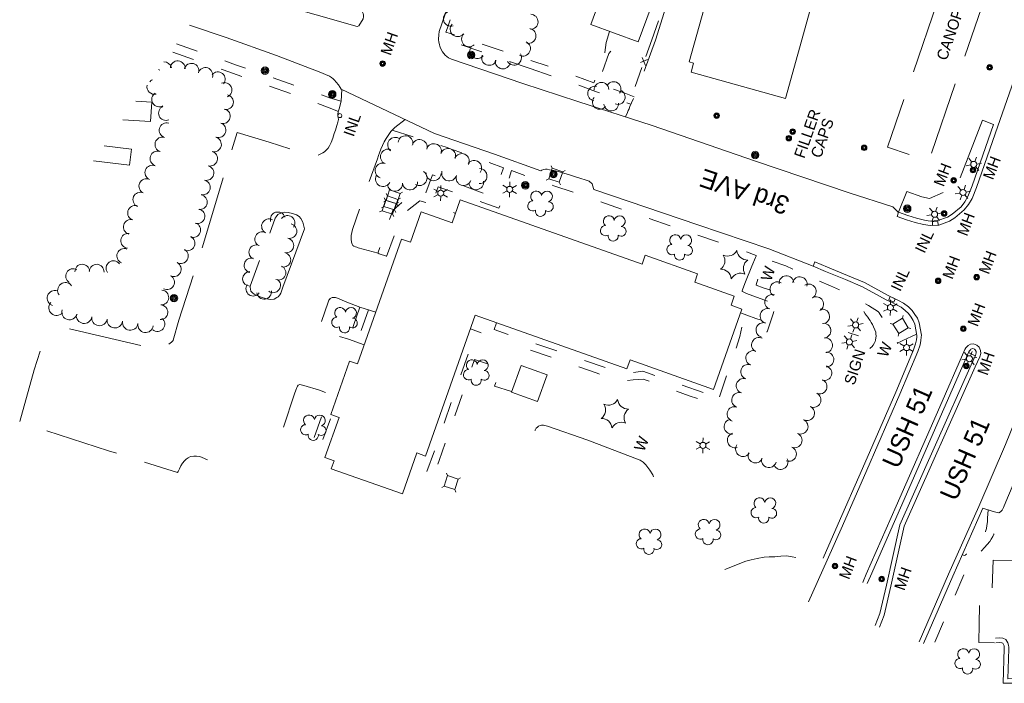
# Model space of a CAD drawing. Header units: feet. Extents: x 387042 to 388277, y 97946 to 98847.
# Tile 1 of 6: x 387042 to 387576, y 98170 to 98530. Entities that reach past the tile are written whole.
import ezdxf
from ezdxf.enums import TextEntityAlignment as Align

# ---------------------------------------------------------------- set-up
doc = ezdxf.new("R2010")
doc.units = ezdxf.units.FT
doc.header["$MEASUREMENT"] = 0
for name, pattern in [('DGN Style 3', [55.59925, 39.71375, -15.8855]), ('DGN Style 4', [63.581714, 31.771, -15.8855, 0.039714, -15.8855]), ('DGN Style 5', [27.799625, 11.914125, -15.8855])]:
    doc.linetypes.add(name, pattern=pattern)
for name, color, linetype, lineweight in [('E_BLD_Name', 230, 'Continuous', 0), ('E_DRN_Grate', 140, 'Continuous', 0), ('E_DWY', 3, 'DGN Style 3', 0), ('E_LAND_Vegetation', 20, 'Continuous', 0), ('E_MISCPROP', 43, 'Continuous', 0), ('E_MISCPROP_HvyDash', 230, 'DGN Style 3', 13), ('E_MISCPROP_HvyLine', 230, 'Continuous', 13), ('E_MISCPROP_Railing', 43, 'Continuous', 0), ('E_PATH_Sidewalk', 3, 'DGN Style 5', 0), ('E_RDWY', 30, 'Continuous', 13), ('E_RDWY_Name', 30, 'Continuous', 0), ('E_UTL_AboveGroundPipe', 43, 'DGN Style 4', 0)]:
    doc.layers.add(name, color=color, linetype=linetype, lineweight=lineweight)
doc.styles.add('Style-IGR_FONT_0', font='IGR_FONT_0.shx')
doc.styles.add('Style-IGR_FONT_1', font='IGR_FONT_1.shx')

# ---------------------------------------------------------------- blocks, each defined once
blk = doc.blocks.new('CANOPY')
at = {"layer": 'E_BLD_Name', "color": 230, "linetype": 'Continuous', "lineweight": 0, "style": 'Style-IGR_FONT_0'}
blk.add_text('CANOPY', height=6, rotation=0, dxfattribs=at).set_placement((2.65, -3.19))
blk = doc.blocks.new('INL')
at = {"layer": 'E_MISCPROP_Railing', "color": 43, "linetype": 'Continuous', "lineweight": 0, "style": 'Style-IGR_FONT_0'}
blk.add_text('INL', height=6, rotation=360, dxfattribs=at).set_placement((-5.74, -3.01))
blk = doc.blocks.new('MHO')
at = {"layer": 'E_DRN_Grate', "color": 12, "linetype": 'Continuous', "lineweight": 0}
for centre, radius in [((0.06, 0.01), 1.5), ((0.07, 0.01), 1.22), ((0.06, 0), 0.968), ((0.03, -0.01), 0.605)]:
    blk.add_circle(centre, radius, dxfattribs=at)
blk = doc.blocks.new('MHO_1')
at = {"layer": 'E_DRN_Grate', "color": 12, "linetype": 'Continuous', "lineweight": 0}
for centre, radius in [((0.06, 0.01), 1.5), ((0.07, 0.01), 1.22), ((0.06, 0), 0.968), ((0.03, -0.01), 0.605)]:
    blk.add_circle(centre, radius, dxfattribs=at)
blk = doc.blocks.new('PED')
at = {"layer": 'E_UTL_AboveGroundPipe', "color": 251, "linetype": 'Continuous', "lineweight": 13}
for p, q in [((-3.12, 2.9), (-4.18, 3.96)), ((2.88, 2.9), (3.94, 3.96)), ((-4.18, -4.16), (-3.12, -3.1)), ((3.94, -4.16), (2.88, -3.1))]:
    blk.add_line(p, q, dxfattribs=at)
at = {"layer": 'E_UTL_AboveGroundPipe', "color": 251, "linetype": 'Continuous', "lineweight": 13, "flags": 128}
blk.add_lwpolyline([(-3.12, -3.1), (2.88, -3.1), (2.88, 2.9), (-3.12, 2.9)], close=True, dxfattribs=at)
blk = doc.blocks.new('WAL')
at = {"layer": 'E_MISCPROP_Railing', "color": 43, "linetype": 'Continuous', "lineweight": 0, "style": 'Style-IGR_FONT_0'}
blk.add_text('W', height=6, rotation=359.9999, dxfattribs=at).set_placement((-2.27, -0.34), align=Align.MIDDLE_LEFT)
blk = doc.blocks.new('WAL_1')
at = {"layer": 'E_MISCPROP_Railing', "color": 43, "linetype": 'Continuous', "lineweight": 0, "style": 'Style-IGR_FONT_0'}
blk.add_text('W', height=6, rotation=0, dxfattribs=at).set_placement((-2.27, -0.34), align=Align.MIDDLE_LEFT)
blk = doc.blocks.new('WAL_2')
at = {"layer": 'E_MISCPROP_Railing', "color": 43, "linetype": 'Continuous', "lineweight": 0, "style": 'Style-IGR_FONT_0'}
blk.add_text('W', height=6, rotation=0, dxfattribs=at).set_placement((-2.27, -0.34), align=Align.MIDDLE_LEFT)
blk = doc.blocks.new('PED_1')
at = {"layer": 'E_UTL_AboveGroundPipe', "color": 251, "linetype": 'Continuous', "lineweight": 13}
for p, q in [((-3.12, 2.9), (-4.17, 3.96)), ((2.88, 2.9), (3.95, 3.96)), ((-4.18, -4.16), (-3.12, -3.1)), ((3.95, -4.16), (2.89, -3.1))]:
    blk.add_line(p, q, dxfattribs=at)
at = {"layer": 'E_UTL_AboveGroundPipe', "color": 251, "linetype": 'Continuous', "lineweight": 13, "flags": 128}
blk.add_lwpolyline([(-3.12, -3.1), (2.89, -3.1), (2.88, 2.9), (-3.12, 2.9)], close=True, dxfattribs=at)
blk = doc.blocks.new('POLE')
at = {"layer": 'E_MISCPROP', "color": 1, "linetype": 'Continuous', "lineweight": 0}
for centre, radius in [((-0.01, 0.02), 2.02), ((-0.01, 0.03), 1.52), ((0, -0.01), 1.01), ((0, 0), 0.502)]:
    blk.add_circle(centre, radius, dxfattribs=at)
blk = doc.blocks.new('POLE_1')
at = {"layer": 'E_MISCPROP', "color": 1, "linetype": 'Continuous', "lineweight": 0}
for centre, radius in [((-0.01, 0.02), 2.02), ((-0.01, 0.03), 1.52), ((0, -0.01), 1.01), ((0, 0), 0.502)]:
    blk.add_circle(centre, radius, dxfattribs=at)
blk = doc.blocks.new('POLE_2')
at = {"layer": 'E_MISCPROP', "color": 1, "linetype": 'Continuous', "lineweight": 0}
for centre, radius in [((-0.01, 0.02), 2.02), ((-0.01, 0.03), 1.52), ((0, -0.01), 1.01), ((0, 0), 0.502)]:
    blk.add_circle(centre, radius, dxfattribs=at)
blk = doc.blocks.new('LTP_1')
at = {"layer": 'E_MISCPROP', "color": 1, "linetype": 'Continuous', "lineweight": 0}
for p, q in [((-1.64, 0.07), (-4.24, 0.14)), ((-0.8, 1.43), (-2, 3.73)), ((0.9, 1.42), (2.27, 3.65)), ((-0.88, -1.42), (-2.24, -3.61)), ((0.76, -1.47), (2, -3.65)), ((1.64, -0.02), (4.16, -0.09))]:
    blk.add_line(p, q, dxfattribs=at)
blk.add_circle((0, 0), 1.64, dxfattribs=at)
blk = doc.blocks.new('MHO_3')
at = {"layer": 'E_DRN_Grate', "color": 12, "linetype": 'Continuous', "lineweight": 0}
for centre, radius in [((0.06, 0.01), 1.5), ((0.07, 0.01), 1.22), ((0.06, 0), 0.968), ((0.03, -0.01), 0.605)]:
    blk.add_circle(centre, radius, dxfattribs=at)
blk = doc.blocks.new('MHO_4')
at = {"layer": 'E_DRN_Grate', "color": 12, "linetype": 'Continuous', "lineweight": 0}
for centre, radius in [((0.06, 0.01), 1.5), ((0.07, 0.01), 1.22), ((0.06, 0), 0.968), ((0.03, -0.01), 0.605)]:
    blk.add_circle(centre, radius, dxfattribs=at)
blk = doc.blocks.new('FILLER')
at = {"layer": 'E_DRN_Grate', "color": 12, "linetype": 'Continuous', "lineweight": 0, "style": 'Style-IGR_FONT_0'}
for s, p in [('FILLER', (-0.49, 4.42)), ('CAPS', (-0.05, -4.02))]:
    blk.add_text(s, height=6, rotation=0.0001, dxfattribs=at).set_placement(p, align=Align.MIDDLE_CENTER)
blk = doc.blocks.new('INLT_2')
at = {"layer": 'E_MISCPROP_Railing', "color": 43, "linetype": 'Continuous', "lineweight": 0, "flags": 128}
blk.add_lwpolyline([(3, -2), (3, 0), (0, 0), (0, -2), (3, -2)], dxfattribs=at)
blk = doc.blocks.new('INLT_3')
at = {"layer": 'E_MISCPROP_Railing', "color": 43, "linetype": 'Continuous', "lineweight": 0, "flags": 128}
blk.add_lwpolyline([(3, -2), (3, 0), (0, 0), (0, -2), (3, -2)], dxfattribs=at)
blk = doc.blocks.new('INL_1')
at = {"layer": 'E_MISCPROP_Railing', "color": 43, "linetype": 'Continuous', "lineweight": 0, "style": 'Style-IGR_FONT_0'}
blk.add_text('INL', height=6, rotation=360, dxfattribs=at).set_placement((-5.74, -3.01))
blk = doc.blocks.new('TREE_8')
at = {"layer": 'E_LAND_Vegetation', "color": 94, "linetype": 'Continuous', "lineweight": 0}
for centre, radius, start, end in [((-1.47, 4.28), 2.78, 1.3947, 209.1677), ((3.57, 2.42), 2.97, 278.4238, 139.6577), ((-4.47, 0.2), 2.78, 78.0717, 279.0828), ((-2.01, -4.2), 2.61, 140.7799, 358.7125), ((3.46, -3.43), 2.97, 196.0746, 79.0479)]:
    blk.add_arc(centre, radius, start, end, dxfattribs=at)
blk = doc.blocks.new('TREE_9')
at = {"layer": 'E_LAND_Vegetation', "color": 94, "linetype": 'Continuous', "lineweight": 0}
for centre, radius, start, end in [((-1.47, 4.28), 2.78, 1.3947, 209.1677), ((3.57, 2.42), 2.97, 278.4238, 139.6577), ((-4.47, 0.2), 2.78, 78.0717, 279.0828), ((-2.01, -4.2), 2.61, 140.7799, 358.7125), ((3.46, -3.43), 2.97, 196.0746, 79.0479)]:
    blk.add_arc(centre, radius, start, end, dxfattribs=at)
blk = doc.blocks.new('LTP_8')
at = {"layer": 'E_MISCPROP', "color": 1, "linetype": 'Continuous', "lineweight": 0}
for p, q in [((-1.64, 0.07), (-4.24, 0.14)), ((-0.8, 1.43), (-2, 3.73)), ((0.9, 1.42), (2.27, 3.65)), ((-0.88, -1.42), (-2.24, -3.61)), ((0.76, -1.47), (2, -3.65)), ((1.64, -0.02), (4.16, -0.09))]:
    blk.add_line(p, q, dxfattribs=at)
blk.add_circle((0, 0), 1.64, dxfattribs=at)
blk = doc.blocks.new('POLE_8')
at = {"layer": 'E_MISCPROP', "color": 1, "linetype": 'Continuous', "lineweight": 0}
for centre, radius in [((-0.01, 0.02), 2.02), ((-0.01, 0.03), 1.52), ((0, -0.01), 1.01), ((0, 0), 0.502)]:
    blk.add_circle(centre, radius, dxfattribs=at)
blk = doc.blocks.new('POLE_9')
at = {"layer": 'E_MISCPROP', "color": 1, "linetype": 'Continuous', "lineweight": 0}
for centre, radius in [((-0.01, 0.02), 2.02), ((-0.01, 0.03), 1.52), ((0, -0.01), 1.01), ((0, 0), 0.502)]:
    blk.add_circle(centre, radius, dxfattribs=at)
blk = doc.blocks.new('LTP_9')
at = {"layer": 'E_MISCPROP', "color": 1, "linetype": 'Continuous', "lineweight": 0}
for p, q in [((-1.64, 0.07), (-4.24, 0.14)), ((-0.8, 1.43), (-2, 3.73)), ((0.9, 1.42), (2.27, 3.65)), ((-0.88, -1.42), (-2.24, -3.61)), ((0.76, -1.47), (2, -3.65)), ((1.64, -0.02), (4.16, -0.09))]:
    blk.add_line(p, q, dxfattribs=at)
blk.add_circle((0, 0), 1.64, dxfattribs=at)
blk = doc.blocks.new('LTP_10')
at = {"layer": 'E_MISCPROP', "color": 1, "linetype": 'Continuous', "lineweight": 0}
for p, q in [((-1.64, 0.07), (-4.24, 0.14)), ((-0.8, 1.43), (-2, 3.73)), ((0.9, 1.42), (2.27, 3.65)), ((-0.88, -1.42), (-2.24, -3.61)), ((0.76, -1.47), (2, -3.65)), ((1.64, -0.02), (4.16, -0.09))]:
    blk.add_line(p, q, dxfattribs=at)
blk.add_circle((0, 0), 1.64, dxfattribs=at)
blk = doc.blocks.new('TREE_10')
at = {"layer": 'E_LAND_Vegetation', "color": 94, "linetype": 'Continuous', "lineweight": 0}
for centre, radius, start, end in [((-1.47, 4.28), 2.78, 1.3947, 209.1677), ((3.57, 2.42), 2.97, 278.4238, 139.6577), ((-4.47, 0.2), 2.78, 78.0717, 279.0828), ((-2.01, -4.2), 2.61, 140.7799, 358.7125), ((3.46, -3.43), 2.97, 196.0746, 79.0479)]:
    blk.add_arc(centre, radius, start, end, dxfattribs=at)
blk = doc.blocks.new('PINEL_3')
at = {"layer": 'E_LAND_Vegetation', "color": 94, "linetype": 'Continuous', "lineweight": 0}
for centre, start, end in [((-8.14, 7.32), 275.2115, 0.9764), ((2.26, 10.71), 215.2115, 300.9764), ((10.41, 3.41), 155.2115, 240.9764), ((-10.4, -3.39), 335.2115, 60.9764), ((-2.25, -10.7), 35.2115, 120.9764), ((8.15, -7.3), 95.2115, 180.9764)]:
    blk.add_arc(centre, 5.72, start, end, dxfattribs=at)
blk = doc.blocks.new('SIGN_6')
at = {"layer": 'E_MISCPROP', "color": 1, "linetype": 'Continuous', "lineweight": 0, "style": 'Style-IGR_FONT_0'}
blk.add_text('SIGN', height=6, rotation=0.0001, dxfattribs=at).set_placement((-9.6, -0.01), align=Align.MIDDLE_LEFT)
blk = doc.blocks.new('LTP_11')
at = {"layer": 'E_MISCPROP', "color": 1, "linetype": 'Continuous', "lineweight": 0}
for p, q in [((-1.64, 0.07), (-4.24, 0.14)), ((-0.8, 1.43), (-2, 3.73)), ((0.9, 1.42), (2.27, 3.65)), ((-0.88, -1.42), (-2.24, -3.61)), ((0.76, -1.47), (2, -3.65)), ((1.64, -0.02), (4.16, -0.09))]:
    blk.add_line(p, q, dxfattribs=at)
blk.add_circle((0, 0), 1.64, dxfattribs=at)
blk = doc.blocks.new('POLE_10')
at = {"layer": 'E_MISCPROP', "color": 1, "linetype": 'Continuous', "lineweight": 0}
for centre, radius in [((-0.01, 0.02), 2.02), ((-0.01, 0.03), 1.52), ((0, -0.01), 1.01), ((0, 0), 0.502)]:
    blk.add_circle(centre, radius, dxfattribs=at)
blk = doc.blocks.new('POLE_11')
at = {"layer": 'E_MISCPROP', "color": 1, "linetype": 'Continuous', "lineweight": 0}
for centre, radius in [((-0.01, 0.02), 2.02), ((-0.01, 0.03), 1.52), ((0, -0.01), 1.01), ((0, 0), 0.502)]:
    blk.add_circle(centre, radius, dxfattribs=at)

msp = doc.modelspace()

# ---------------------------------------------------------------- linework, layer by layer
at = {"layer": 'E_DWY', "color": 2, "linetype": 'DGN Style 3', "lineweight": 0, "flags": 128}
for points in [[(387414.02, 98589.37), (387413.6, 98588.09), (387412.95, 98585.71), (387412.59, 98584.43), (387412.33, 98584.04), (387411.12, 98583.96), (387410.18, 98583.92), (387409.52, 98583.6), (387408.94, 98582.74), (387408.36, 98581.57), (387407.82, 98580.32), (387407.23, 98578.74), (387394.31, 98543.25), (387386.52, 98518.61), (387377.73, 98494.74), (387375.16, 98488.4), (387374.61, 98487.09), (387373.57, 98484.7), (387372.68, 98482.69), (387372.19, 98481.49), (387371.78, 98480.56), (387371.37, 98479.55), (387370.25, 98477.08)], [(387216.52, 98491.88), (387216.1, 98485.66), (387215.81, 98484.37), (387215.34, 98482.69), (387215.01, 98481.49), (387214.72, 98480.46), (387214.54, 98479.72), (387214.4, 98478.67), (387214.38, 98477.59), (387214.5, 98476.68), (387214.61, 98475.73), (387214.36, 98474.26), (387213.84, 98472.38), (387213.11, 98469.98), (387212.41, 98468.02), (387211.53, 98465.6), (387210.66, 98463.26), (387209.79, 98461.4), (387209, 98460.08), (387208.4, 98459.38), (387207.17, 98458.24), (387206.16, 98457.53), (387204.45, 98456.68), (387203.49, 98456.35), (387202.7, 98456.15), (387200.61, 98456.18), (387193.48, 98458.12), (387177.12, 98463.32), (387159.82, 98468.69), (387154.86, 98452.82), (387142.54, 98412.1), (387138.67, 98399.46), (387128.18, 98366.91), (387125.02, 98356.02), (387125.01, 98356), (387124.1, 98354.93), (387122.42, 98353.89), (387120.91, 98352.84), (387119.57, 98352.21), (387118.37, 98351.75), (387117.33, 98351.48), (387116.5, 98351.41), (387115.3, 98351.51), (387068.89, 98362.16)], [(387250.77, 98475.65), (387245.29, 98471.32), (387244.1, 98470.32), (387243.06, 98469.2), (387241.53, 98466.99), (387240.53, 98465.41), (387239.52, 98463.56), (387238.51, 98461.6), (387237.69, 98459.63), (387236.94, 98457.55), (387236.37, 98456.1), (387235.81, 98454.42), (387229.54, 98437.08), (387222.29, 98416.1), (387221.57, 98412.82), (387221.48, 98410.78), (387221.67, 98409.17), (387222.01, 98408.05), (387222.52, 98407.47), (387223.05, 98407.06), (387223.92, 98406.7), (387224.53, 98406.5), (387225.33, 98406.19), (387236.17, 98403.19), (387236.77, 98402.94), (387245.04, 98399.94)], [(387569.7, 98472.9), (387563.79, 98475.25), (387551.37, 98443.06), (387547.16, 98444.61), (387544.08, 98436.74), (387535.07, 98432.85), (387530.84, 98433.84), (387522.86, 98436.71), (387518.29, 98425.46)], [(387184.47, 98384.89), (387183.43, 98381.65), (387182.79, 98380.63), (387181.99, 98379.65), (387181.3, 98379.13), (387179.78, 98378.27), (387177.61, 98378.15), (387175.1, 98378.59), (387172.7, 98379.48), (387170.47, 98380.28), (387169.01, 98380.94), (387168.07, 98381.69), (387167.23, 98382.63), (387166.91, 98383.72), (387166.79, 98384.85), (387166.82, 98385.44), (387180.38, 98422.26), (387180.8, 98422.86), (387181.88, 98424.19), (387183.75, 98425.09), (387185.42, 98425.42), (387187.42, 98425.27), (387189.76, 98424.69), (387191.88, 98423.94), (387193.36, 98423.12), (387194.33, 98421.96), (387195.38, 98419.98), (387196.24, 98416.36)], [(387196.24, 98416.36), (387184.46, 98384.87)], [(387234.93, 98371.31), (387226.24, 98373.98), (387218.38, 98377.08), (387214.66, 98378.68), (387213.09, 98379.16), (387211.9, 98379.27), (387211.21, 98379.13), (387210.55, 98378.92), (387210.17, 98378.7), (387209.78, 98378.22), (387209.51, 98377.72), (387209.29, 98377.21), (387209.04, 98376.7), (387204.5, 98363.07), (387204.39, 98362.34), (387204.58, 98361.68), (387205, 98361.32), (387205.43, 98361.16), (387220.17, 98356.6), (387228.68, 98353.6)], [(387143.69, 98291.28), (387140.85, 98292.48), (387139.55, 98292.96), (387137.76, 98293.3), (387136.2, 98293.29), (387134.53, 98293.08), (387133.17, 98292.41), (387132.12, 98291.62), (387131.17, 98290.66), (387130.19, 98289.5), (387129.28, 98287.93), (387128.43, 98286.43), (387127.67, 98285), (387127.35, 98284.44), (387089.95, 98296.21), (387041.84, 98311.56), (387049.68, 98339.99), (387054.09, 98354.1)], [(387184.85, 98308.98), (387190.88, 98327.1), (387191.58, 98329.05), (387192.09, 98330.52), (387192.42, 98331.25), (387192.8, 98331.71), (387193.63, 98332.03), (387195.85, 98331.52), (387204.41, 98329.01), (387213.91, 98325.56)], [(387564.02, 98264.99), (387568.98, 98263.36), (387571.02, 98262.86), (387571.91, 98262.63), (387572.74, 98262.6), (387573.64, 98263), (387574.43, 98263.98), (387575.22, 98265.48), (387576.42, 98268.48), (387583.26, 98284.75), (387583.83, 98286.15), (387585.3, 98289.56), (387585.4, 98290.78), (387585.09, 98291.81), (387584.41, 98292.53), (387583.79, 98293.05), (387583.23, 98293.57), (387578.59, 98298.63)], [(387630.2, 98252.59), (387633.72, 98245.78), (387634.38, 98243.7), (387634.27, 98241.19), (387633.7, 98238.85), (387632.99, 98237.64), (387631.4, 98236.09), (387630.46, 98235.8), (387629.45, 98235.77), (387618.98, 98236.15), (387607.44, 98236.49), (387569.59, 98236.96), (387568.77, 98214.13), (387562.29, 98213.88), (387562.03, 98202.38), (387561.8, 98192.24), (387570.4, 98192.14)], [(387424.17, 98231.77), (387435.56, 98236.38), (387438.33, 98237.09), (387441.67, 98237.86), (387445.51, 98238.5), (387448.21, 98238.66), (387451.25, 98238.76), (387454.5, 98239.03), (387457.57, 98239.17), (387460.6, 98238.72), (387463.05, 98238.21), (387465.09, 98238.18), (387467.33, 98237.92), (387468.39, 98237.9), (387471.11, 98237.6), (387477.4, 98237.88)], [(387570.94, 98194.65), (387573.28, 98194.75), (387574.81, 98194.54), (387576.5, 98193.95), (387577.59, 98192.16), (387577.97, 98190.86), (387578.05, 98189.71), (387578.01, 98188.9), (387577.53, 98172.65), (387617.41, 98172.74)], [(387571.04, 98192.16), (387573.16, 98192.24), (387574.22, 98192.09), (387574.83, 98191.88), (387575.28, 98191.13), (387575.49, 98190.42), (387575.54, 98189.68), (387575.51, 98188.99), (387574.95, 98170.14), (387617.42, 98170.24)]]:
    msp.add_lwpolyline(points, dxfattribs=at)
at = {"layer": 'E_LAND_Vegetation', "color": 94, "linetype": 'Continuous', "lineweight": 0}
for centre, radius, start, end in [((387275.58, 98530.28), 4.06, 108.1581, 288.1428), ((387318.81, 98528.61), 4.06, 268.5883, 88.573), ((387279.26, 98524.63), 4.06, 138.0728, 318.0574), ((387285.48, 98519.15), 4.06, 133.1599, 313.1446), ((387317.67, 98520.98), 4.06, 258.4836, 78.4682), ((387314.67, 98514.09), 4.06, 243.3552, 63.3399), ((387289.94, 98512.76), 4.06, 140.6917, 320.6764), ((387309.82, 98509.19), 4.06, 212.0943, 32.079), ((387120.21, 98502.88), 4, 12.1888, 94.3823), ((387127.52, 98503.42), 4, 356.0787, 176.0634), ((387134.98, 98502.1), 4, 344.8139, 164.7986), ((387296.36, 98509.1), 4.06, 157.9707, 337.9554), ((387303.75, 98507.17), 4.06, 169.8371, 349.8218), ((387115.31, 98499.22), 4, 51.9618, 64.3886), ((387142.5, 98499.81), 4, 341.2296, 161.2143), ((387149.28, 98497.46), 4, 321.4627, 141.4473), ((387115.31, 98499.22), 4, 224.9782, 231.9465), ((387114.85, 98493.33), 4, 103.5829, 122.2688), ((387152.87, 98491.68), 4, 293.8951, 113.8798), ((387357.27, 98491.81), 3.96, 2.4986, 182.4833), ((387363.82, 98492.17), 3.96, 325.6213, 145.606), ((387114.85, 98493.33), 4, 167.0981, 283.5675), ((387117.45, 98486.56), 4, 121.2638, 301.2485), ((387353.78, 98489.73), 3.96, 79.1659, 259.1505), ((387366.1, 98487.83), 3.96, 249.0429, 69.0276), ((387153.7, 98485.07), 4, 258.9089, 78.8936), ((387356.3, 98485.15), 3.96, 141.2325, 321.2172), ((387362.56, 98484.32), 3.96, 183.6468, 3.6314), ((387121.13, 98479.16), 4, 113.6848, 293.6694), ((387151.99, 98477.47), 4, 253.5373, 73.522), ((387121.49, 98469.83), 4, 73.2701, 253.2548), ((387149.63, 98469.93), 4, 250.8919, 70.8765), ((387119.19, 98462.17), 4, 73.2701, 253.2548), ((387147.18, 98462.17), 4, 254.9105, 74.8952), ((387245.44, 98461.91), 4.08, 51.8718, 231.8565), ((387250.99, 98462.77), 4.08, 351.8338, 171.8184), ((387258.63, 98460.72), 4.08, 345.1198, 165.1045), ((387116.5, 98454.53), 4, 70.417, 250.4017), ((387145.09, 98454.45), 4, 254.9105, 74.8952), ((387241.5, 98455.52), 4.08, 67.7423, 247.727), ((387266.37, 98458.49), 4.08, 342.1336, 162.1183), ((387274.08, 98455.92), 4.08, 341.0633, 161.048), ((387281.49, 98453.11), 4.08, 334.7625, 154.7472), ((387288.22, 98449.4), 4.08, 322.0186, 142.0033), ((387113.76, 98446.89), 4, 66.7743, 246.759), ((387143.08, 98446.69), 4, 255.4939, 75.4786), ((387238.63, 98447.98), 4.08, 70.3407, 250.3254), ((387258.58, 98443.97), 4.08, 237.4809, 57.4656), ((387266.22, 98446.6), 4.08, 176.6217, 356.6063), ((387274.68, 98446.47), 4.08, 163.1718, 343.1564), ((387291.09, 98444.99), 4.08, 269.1505, 89.1352), ((387110.49, 98439.55), 4, 65.6881, 245.6728), ((387141.18, 98438.89), 4, 256.434, 76.4187), ((387238.81, 98443.43), 4.08, 152.9932, 332.9779), ((387253.39, 98441.59), 4.08, 185.2275, 5.2122), ((387282.52, 98443.96), 4.08, 161.5265, 341.5112), ((387289.3, 98441.72), 4.08, 187.762, 7.7467), ((387107.25, 98432.26), 4, 66.2977, 246.2823), ((387245.26, 98440.84), 4.08, 185.2275, 5.2122), ((387139.53, 98430.9), 4, 261.0258, 81.0105), ((387104.37, 98425.09), 4, 73.3125, 253.2972), ((387138.21, 98423.23), 4, 255.1018, 75.0865), ((387181.71, 98421.59), 3.97, 16.3671, 196.3518), ((387102.08, 98417.43), 4, 73.3125, 253.2972), ((387176.98, 98417.84), 3.97, 61.7509, 241.7355), ((387187.07, 98419.65), 3.97, 324.2899, 144.2746), ((387135.94, 98415.81), 4, 249.0339, 69.0186), ((387173.32, 98410.86), 3.97, 63.1768, 243.1614), ((387188.12, 98415.2), 3.97, 257.8773, 77.862), ((387100.68, 98409.96), 4, 83.3687, 263.3534), ((387132.87, 98408.58), 4, 245.3012, 65.2858), ((387186.45, 98407.44), 3.97, 257.8773, 77.862), ((387098.51, 98401.77), 4, 68.5939, 248.5785), ((387129.25, 98401.67), 4, 240.2407, 60.2254), ((387170.11, 98403.77), 3.97, 67.6442, 247.6289), ((387092.67, 98395.1), 4, 35.9056, 215.8903), ((387167.49, 98396.62), 3.97, 76.2891, 256.2737), ((387184.78, 98399.67), 3.97, 257.8773, 77.862), ((387070.78, 98390.78), 4, 58.9153, 238.9), ((387075.78, 98393.24), 4, 2.182, 182.1667), ((387083.58, 98393.22), 4, 357.1253, 177.11), ((387125.42, 98394.54), 4, 242.7497, 62.7344), ((387182.16, 98392.61), 3.97, 247.2525, 67.2372), ((387121.73, 98387.48), 4, 241.8035, 61.7882), ((387166.68, 98389.32), 3.97, 91.1034, 271.0881), ((387179.24, 98385.78), 3.97, 233.2964, 53.2811), ((387457.52, 98386.99), 4.01, 5.1751, 185.1598), ((387464.75, 98386.39), 4.01, 346.2593, 166.244), ((387060.98, 98378.85), 4.22, 72.0195, 252.0042), ((387066.62, 98383.09), 4.22, 36.4078, 216.3924), ((387118.62, 98379.24), 4, 265.8532, 85.8378), ((387168.45, 98383.96), 3.97, 145.1005, 325.0852), ((387174.34, 98382.3), 3.97, 188.4371, 8.4218), ((387452.6, 98383.73), 4.01, 58.1202, 238.1048), ((387469.6, 98382.5), 4.01, 300.7853, 120.7699), ((387449.75, 98376.78), 4.01, 70.9897, 250.9743), ((387473.62, 98375.6), 4.01, 299.9055, 119.8901), ((387061.86, 98373.7), 4.22, 139.1822, 319.1669), ((387068.87, 98371.34), 4.22, 164.0275, 344.0122), ((387118.13, 98371.21), 4, 267.2867, 87.2714), ((387447.25, 98369.19), 4.01, 71.6066, 251.5913), ((387476.84, 98368.93), 4.01, 283.783, 103.7677), ((387076.76, 98369.37), 4.22, 171.6694, 351.6541), ((387085.1, 98368.15), 4.22, 171.6694, 351.6541), ((387093.44, 98366.92), 4.22, 171.6694, 351.6541), ((387116.47, 98364.8), 4, 231.1853, 51.17), ((387101.78, 98365.7), 4.22, 171.6694, 351.6541), ((387110.12, 98364.48), 4.22, 171.6694, 351.6541), ((387445.05, 98361.58), 4.01, 74.3243, 254.3089), ((387477.6, 98361.23), 4.01, 276.981, 96.9657), ((387442.63, 98353.52), 4.01, 63.5334, 243.518), ((387478.48, 98353.34), 4.01, 274.6583, 94.643), ((387439.51, 98346.41), 4.01, 70.2287, 250.2133), ((387479.17, 98345.62), 4.01, 267.7617, 87.7464), ((387436.79, 98338.94), 4.01, 72.0741, 252.0588), ((387478.07, 98338.24), 4.01, 254.203, 74.1876), ((387434.33, 98331.31), 4.01, 72.0741, 252.0588), ((387475.49, 98330.94), 4.01, 246.9299, 66.9146), ((387431.86, 98323.68), 4.01, 72.0741, 252.0588), ((387472.25, 98323.7), 4.01, 244.4774, 64.4621), ((387429.39, 98316.05), 4.01, 72.0741, 252.0588), ((387468.74, 98316.55), 4.01, 243.1971, 63.1818), ((387427.75, 98309.21), 4.01, 97.8579, 277.8426), ((387465.2, 98309.25), 4.01, 245.7877, 65.7724), ((387429.52, 98301.82), 4.01, 108.3444, 288.3291), ((387461.98, 98301.82), 4.01, 247.981, 67.9656), ((387433.95, 98297.05), 4.01, 145.3196, 325.3043), ((387458.89, 98294.47), 4.01, 246.763, 66.7476), ((387440.72, 98293.59), 4.01, 156.152, 336.1366), ((387448.03, 98291.04), 4.01, 163.3906, 343.3753), ((387454.38, 98290.06), 4.01, 206.5247, 26.5094)]:
    msp.add_arc(centre, radius, start, end, dxfattribs=at)
at = {"layer": 'E_MISCPROP', "color": 1, "linetype": 'Continuous', "lineweight": 0}
msp.add_line((387496.55, 98358.38), (387491.06, 98360.3), dxfattribs=at)
at = {"layer": 'E_MISCPROP_HvyDash', "color": 230, "linetype": 'DGN Style 3', "lineweight": 13, "flags": 128}
msp.add_lwpolyline([(387557.21, 98591.77), (387512.36, 98460.67), (387534.73, 98453.01), (387579.58, 98584.11)], close=True, dxfattribs=at)
at = {"layer": 'E_MISCPROP_HvyLine', "color": 230, "linetype": 'Continuous', "lineweight": 13, "flags": 128}
for points in [[(387391.75, 98557.4), (387377.11, 98517.71), (387351.42, 98527.18), (387361.96, 98555.76), (387348.34, 98560.78), (387356.85, 98583.87), (387373.66, 98577.68), (387369.25, 98565.7)], [(387474.66, 98566.11), (387425.14, 98579.87), (387404.85, 98506.86), (387407.18, 98506.21), (387405.82, 98501.33), (387457.1, 98487.08), (387478.05, 98562.52), (387473.98, 98563.65)], [(387288.72, 98369.6), (387371.04, 98340.53), (387372.76, 98345.39), (387418.04, 98329.4), (387433.42, 98372.97), (387427.48, 98375.06), (387429.22, 98379.99), (387407.79, 98387.55), (387409.39, 98392.1), (387381.01, 98402.12), (387379.3, 98397.28), (387280.6, 98432.13), (387276.24, 98419.75), (387259.53, 98425.65), (387253.71, 98409.16), (387248.9, 98410.86), (387225.03, 98343.26), (387220.7, 98344.79), (387210.48, 98315.84), (387214.96, 98314.26), (387207.28, 98292.52), (387212.3, 98290.75), (387210.77, 98286.41), (387249.35, 98272.78), (387257.17, 98294.95), (387261.78, 98293.32)], [(387313.73, 98342.43), (387327.83, 98337.3), (387322.57, 98322.84), (387308.47, 98327.98)]]:
    msp.add_lwpolyline(points, close=True, dxfattribs=at)
for points in [[(387097.73, 98475.56), (387112.85, 98474.61), (387113.51, 98485.01), (387104.81, 98485.56)], [(387081.94, 98453.28), (387101.32, 98450.94), (387102.37, 98459.57), (387087.66, 98461.35)]]:
    msp.add_lwpolyline(points, dxfattribs=at)
at = {"layer": 'E_MISCPROP_Railing', "color": 43, "linetype": 'Continuous', "lineweight": 0}
for p, q in [((387382.23, 98508.13), (387378.45, 98506.59)), ((387379.34, 98509.32), (387381.1, 98504.9))]:
    msp.add_line(p, q, dxfattribs=at)
at = {"layer": 'E_MISCPROP_Railing', "color": 43, "linetype": 'Continuous', "lineweight": 0, "flags": 128}
for points in [[(387388.09, 98529.22), (387384.48, 98518.9)], [(387384.48, 98518.9), (387381.29, 98509.82)], [(387379.19, 98503.82), (387375.57, 98493.5)]]:
    msp.add_lwpolyline(points, dxfattribs=at)
at = {"layer": 'E_MISCPROP_Railing', "color": 43, "linetype": 'Continuous', "lineweight": 13, "flags": 128}
for points in [[(387438.84, 98396.28), (387435.39, 98387.77), (387433.84, 98383.86), (387433.48, 98382.88), (387433.61, 98382.52), (387434.09, 98382.21), (387434.82, 98381.85), (387435.78, 98381.41), (387447.3, 98377.16)], [(387499.42, 98371.59), (387500.2, 98370.36), (387500.77, 98369.63), (387501.6, 98368.55), (387502.24, 98367.66), (387502.87, 98366.72), (387503.47, 98365.67), (387504.09, 98364.57), (387504.77, 98363.23), (387505.48, 98361.77), (387505.9, 98360.43), (387506.03, 98359.53), (387506.12, 98358.27), (387506.05, 98357.37), (387505.81, 98356.1), (387505.6, 98355.38), (387505.33, 98354.68), (387504.48, 98353.45), (387503.76, 98352.54), (387503.07, 98351.85), (387502.79, 98351.6)], [(387385.53, 98281.98), (387385, 98283.15), (387383.42, 98285.65), (387381.25, 98288.62), (387379.9, 98290.04), (387378.27, 98291.03), (387377.6, 98291.3), (387349.85, 98301.92), (387327.94, 98309.52), (387325.89, 98309.97), (387324.75, 98310), (387323.92, 98309.79), (387323.19, 98309.46), (387322.5, 98308.94), (387321.87, 98308.34), (387321.23, 98307.4), (387321.11, 98307.19)]]:
    msp.add_lwpolyline(points, dxfattribs=at)
at = {"layer": 'E_MISCPROP_Railing', "color": 43, "linetype": 'Continuous', "lineweight": 0}
msp.add_ellipse((387215.42, 98477.8), major_axis=(-1.02, 0.34), ratio=0.999834, dxfattribs=at)
at = {"layer": 'E_PATH_Sidewalk', "color": 2, "linetype": 'DGN Style 5', "lineweight": 0, "flags": 128}
for points in [[(387284.31, 98556), (387273.73, 98525.31), (387272.93, 98523.06), (387320.05, 98507.23)], [(387361.62, 98523.42), (387359.76, 98517.45), (387359.14, 98511.98), (387353.23, 98495.83), (387353.18, 98495.6), (387340.31, 98500.22), (387327.21, 98504.91), (387320.05, 98507.23)], [(387374.97, 98487.92), (387370.45, 98489.68), (387355.52, 98494.97), (387361.3, 98511.37), (387364.45, 98515.86), (387366.66, 98521.56)], [(387126.83, 98516.64), (387158.85, 98505.35), (387196.83, 98492.05), (387210.32, 98487.23), (387216.09, 98485.6)], [(387318.67, 98503.3), (387271.95, 98519.38), (387268.92, 98520.09)], [(387214.63, 98480.08), (387208.67, 98482.36), (387192.34, 98488.45), (387168.35, 98496.85), (387152.22, 98502.59), (387123.89, 98512.49)], [(387318.67, 98503.3), (387333.52, 98498.12), (387343.02, 98495.07), (387353.98, 98490.88), (387373.23, 98483.94)], [(387243.72, 98469.91), (387273.54, 98460.48), (387276.22, 98459.35), (387286.78, 98455.77), (387304.09, 98449.53), (387300.76, 98439.15), (387294.51, 98435.29), (387282.99, 98439.55), (387265.65, 98445.69), (387262.11, 98435.97), (387257.2, 98437.79), (387244.1, 98426.45), (387236.08, 98403.21)], [(387438.84, 98396.28), (387440.79, 98400.82), (387441.04, 98401.64), (387441.14, 98402.06), (387434.02, 98404.65), (387406.78, 98413.81), (387378.07, 98423.73), (387352.38, 98432.66), (387331.36, 98439.76), (387317.16, 98444.87), (387308.51, 98447.96), (387305.54, 98438.59), (387301.66, 98427.68), (387292.92, 98430.73), (387268.73, 98439.13), (387267.05, 98434.29), (387269.17, 98433.66), (387270.87, 98433.04), (387279.71, 98429.58)], [(387240.79, 98401.48), (387247.73, 98420.41), (387249.04, 98424.11), (387258.83, 98431.52), (387262.31, 98430.58), (387267.47, 98428.97), (387278.02, 98424.81)], [(387528.07, 98359.28), (387525.26, 98358.06), (387520.58, 98355.92), (387518.51, 98354.75), (387518.14, 98354.56), (387517.89, 98354.36), (387516.77, 98356.2), (387514.81, 98359.99), (387512.35, 98364.15), (387509.72, 98367.97), (387508.34, 98369.92), (387507.77, 98370.87), (387507.59, 98371.16), (387507.44, 98371.38), (387502.01, 98374.83), (387494.88, 98379.04), (387489.95, 98381.64), (387481.32, 98385.55), (387471.97, 98389.58), (387463.32, 98393.47), (387457.2, 98396.35), (387445.94, 98400.3), (387444.84, 98397.1), (387442.72, 98391.23), (387441.09, 98386.02), (387441.04, 98385.87), (387444.99, 98384.44), (387449.04, 98383.1), (387451, 98382.47), (387454.22, 98381.3), (387451.3, 98373.37), (387450.25, 98370.38), (387447.06, 98360.53), (387441.83, 98362.55), (387433.75, 98365.2), (387432.32, 98358.02), (387429.85, 98350.64), (387427.04, 98342.73), (387425.04, 98336.86), (387419.63, 98320.79), (387404.74, 98325.99), (387390.04, 98331.33), (387379.83, 98334.95), (387374.44, 98334.57), (387367.13, 98333.75), (387354.98, 98338.21), (387332.88, 98345.88), (387316.94, 98351.35), (387314.1, 98344.34), (387313.58, 98342.59)], [(387226.24, 98373.98), (387222.84, 98363.99), (387220.17, 98356.6)], [(387230.9, 98372.55), (387224.74, 98354.99)], [(387432.66, 98370.83), (387436.08, 98369.68), (387441, 98367.91), (387443.79, 98366.87), (387445.01, 98370.29), (387447.3, 98377.16)], [(387262.65, 98284.86), (387270.02, 98305.51), (387278.23, 98329.19), (387286.08, 98351.85), (387291.46, 98354.83), (387293.12, 98359.75), (387289.22, 98361.23), (387286.18, 98362.21), (387286.12, 98362.23)], [(387300.36, 98365.49), (387299.06, 98361.84), (387368.29, 98338.12), (387368.69, 98338.09), (387372.84, 98338.38), (387379.66, 98339.29), (387415.31, 98326.7), (387416.65, 98329.9)], [(387308.53, 98328.26), (387299.18, 98331.2), (387302.86, 98340.72), (387288.33, 98345.58), (387284.18, 98333.74), (387275.17, 98307.61), (387269.19, 98290.92), (387265.81, 98281.45)], [(387556.25, 98349.41), (387559.86, 98347.63)], [(387201.51, 98303.36), (387206.49, 98317.21), (387207.11, 98319.03), (387209.65, 98327.11)], [(387206.26, 98302.32), (387211.03, 98315.65)], [(387537.95, 98192.43), (387553.08, 98227.65), (387554.23, 98229.93), (387555.85, 98232.26), (387557.7, 98234.64), (387559.46, 98237.05), (387561.23, 98239.35), (387563.18, 98241.85), (387564.86, 98243.79), (387566.29, 98245.3), (387567.77, 98247.05), (387568.59, 98248.28), (387569.36, 98249.67), (387569.99, 98251.02), (387570.47, 98252.32), (387570.93, 98253.97), (387571.4, 98255.76), (387571.77, 98257.83), (387572.02, 98259.52), (387571.9, 98262.63)], [(387566.82, 98264.07), (387566.45, 98259.55), (387566.44, 98257.65), (387566.18, 98255.65), (387565.93, 98254.09), (387565.48, 98252.43), (387564.88, 98251.1), (387563.97, 98249.69), (387562.84, 98248.2), (387561.59, 98246.82), (387559.64, 98244.83), (387557.48, 98242.55), (387555.97, 98241), (387555.16, 98240.18), (387554.64, 98239.71), (387554.52, 98239.57), (387554.29, 98239.36), (387552.83, 98239.83)]]:
    msp.add_lwpolyline(points, dxfattribs=at)
at = {"layer": 'E_RDWY', "color": 30, "linetype": 'Continuous', "lineweight": 13, "flags": 128}
for points in [[(387236.42, 98565.19), (387226.99, 98535.04), (387227.64, 98533.87), (387228.01, 98533.11), (387228.26, 98532.25), (387228.23, 98531.25), (387228.07, 98530.23), (387225.63, 98526.38), (387224.86, 98526.16), (387158.17, 98545.17), (387149.25, 98548.28)], [(387518.26, 98425.36), (387515.15, 98428.28), (387491.59, 98435.94), (387440.73, 98453.15), (387384.74, 98472.39), (387344.34, 98485.46), (387314.53, 98495.24), (387275.96, 98508.29), (387274.28, 98509.07), (387272.53, 98510.57), (387271, 98512.41), (387269.95, 98514.33), (387269.53, 98515.42), (387269.4, 98516.1), (387269.01, 98517.8), (387268.92, 98518.82), (387268.88, 98519.7), (387269.01, 98520.98), (387269.16, 98522.07), (387269.25, 98522.82), (387269.34, 98523.35), (387283.09, 98563.62)], [(387472.1, 98396.2), (387448.05, 98405.53), (387409.52, 98418.6), (387353.13, 98437.73), (387353.01, 98438.36), (387352.15, 98440.73), (387350.58, 98442.29), (387348.48, 98443.03), (387346.09, 98443.72), (387343.25, 98444.67), (387339.83, 98445.64), (387336.86, 98446.53), (387333.95, 98447.43), (387331.39, 98448.05), (387329.1, 98448.47), (387327.76, 98448.74), (387326.82, 98448.75), (387325.83, 98448.49), (387324.89, 98448.16), (387324.3, 98447.92), (387299.2, 98456.89), (387266.65, 98468.12), (387216.2, 98492.03), (387215.63, 98493.06), (387214.67, 98494.52), (387213.49, 98495.93), (387212.45, 98497.08), (387211.75, 98497.69), (387210.89, 98498.37), (387209.73, 98499.1), (387207.63, 98500.13), (387205.05, 98501.2), (387181.12, 98510.42), (387153.76, 98520.14), (387133.99, 98526.75)], [(387518.29, 98425.46), (387517.48, 98423.09), (387522.56, 98421.35), (387527.39, 98419.87), (387531.91, 98418.69), (387535.37, 98418.15), (387540.14, 98418.46), (387545.84, 98420.54), (387548.88, 98422.4), (387553.96, 98426.64), (387556.28, 98429.57), (387558.15, 98432.81), (387560.55, 98438.8), (387572.07, 98472.08), (387585.86, 98511.35)], [(387518.29, 98425.46), (387523.33, 98423.73), (387528.07, 98422.27), (387532.41, 98421.14), (387535.48, 98420.67), (387539.62, 98420.93), (387544.75, 98422.8), (387547.42, 98424.44), (387552.16, 98428.4), (387554.21, 98430.98), (387555.9, 98433.91), (387558.21, 98439.68), (387569.7, 98472.9)], [(387469.43, 98214.27), (387479.69, 98236.88), (387487.85, 98255.54), (387501.12, 98285.57), (387519.05, 98326.91), (387528.79, 98349.94), (387529.96, 98353.49), (387530.43, 98355.98), (387530.64, 98357.78), (387530.69, 98358.88), (387529.5, 98365.43), (387528.55, 98367.95), (387527.19, 98370), (387525.61, 98372.2), (387523.62, 98374.13), (387521.05, 98376.15), (387518.24, 98377.54), (387515.56, 98378.91), (387512.75, 98380.23), (387499.93, 98387.28), (387490.59, 98391.21), (387479.7, 98395.7), (387472.86, 98398.49), (387472.07, 98396.11)], [(387477.4, 98237.88), (387485.56, 98256.55), (387498.83, 98286.57), (387516.76, 98327.9), (387526.45, 98350.83), (387527.54, 98354.12), (387527.96, 98356.35), (387528.15, 98357.98), (387528.18, 98358.71), (387527.08, 98364.76), (387526.31, 98366.81), (387525.14, 98368.58), (387523.71, 98370.56), (387521.97, 98372.25), (387519.71, 98374.02), (387517.12, 98375.3), (387514.46, 98376.66), (387511.61, 98378), (387498.84, 98385.02), (387489.63, 98388.9), (387478.76, 98393.39), (387472.07, 98396.11)], [(387507.89, 98200.62), (387510.47, 98207.13), (387514.12, 98222.83), (387521.31, 98255.28), (387559.92, 98341.72), (387562.34, 98347.02), (387562.82, 98348.91), (387562.78, 98350.46), (387562, 98352.32), (387560.82, 98353.34), (387558.92, 98354.16), (387557.35, 98353.85), (387556.05, 98353.28), (387555.31, 98352.45), (387554.85, 98351.85), (387554.21, 98350.97), (387540.6, 98319.91), (387517.03, 98266.17), (387500.74, 98229.21), (387499.06, 98225.23), (387498.92, 98224.78)], [(387505.57, 98201.54), (387508.08, 98207.88), (387511.69, 98223.39), (387518.93, 98256.07), (387557.64, 98342.75), (387559.97, 98347.86), (387560.32, 98349.2), (387560.3, 98349.92), (387559.92, 98350.81), (387559.48, 98351.2), (387558.64, 98351.56), (387558.1, 98351.45), (387557.56, 98351.21), (387557.24, 98350.86), (387556.85, 98350.35), (387556.39, 98349.71), (387542.89, 98318.9), (387519.32, 98265.16), (387503.03, 98228.22), (387501.36, 98224.26)], [(387561.74, 98266), (387576.28, 98299.58), (387584.11, 98318.62), (387591.33, 98337.06), (387594.91, 98346.81), (387595.92, 98349), (387596.88, 98350.65), (387597.8, 98351.75), (387598.69, 98352.54), (387599.54, 98353.2), (387601.19, 98354), (387602.39, 98354.4), (387603.72, 98354.72), (387604.78, 98354.97), (387606.38, 98354.94), (387607.51, 98354.83), (387608.48, 98354.62), (387609.66, 98354.36), (387620.17, 98350.89), (387621.86, 98350.4), (387625.23, 98349.14), (387624.36, 98346.8)], [(387529.52, 98192.69), (387545.36, 98229.2), (387561.74, 98266)], [(387531.81, 98191.69), (387547.65, 98228.19), (387564.02, 98264.99)]]:
    msp.add_lwpolyline(points, dxfattribs=at)

# ---------------------------------------------------------------- block references
at = {"layer": 'E_BLD_Name', "color": 230, "linetype": 'Continuous', "lineweight": 0, "xscale": 0.9999988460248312, "yscale": 0.9999988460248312, "zscale": 0.9999988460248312, "rotation": 71.1142514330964}
msp.add_blockref('CANOPY', (387540.47, 98505.77), dxfattribs=at)
at = {"layer": 'E_DRN_Grate', "color": 12, "linetype": 'Continuous', "lineweight": 0}
for name, p, xscale, yscale, zscale, rotation in [('MHO', (387238.52, 98505.99), 0.9999995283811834, 0.9999995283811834, 0.9999995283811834, 340.7337135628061), ('MHO_3', (387567.65, 98503.85), 1.000000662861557, 1.000000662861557, 1.000000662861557, 70.82104675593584), ('MHO_4', (387419.71, 98477.7), 1.000000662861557, 1.000000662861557, 1.000000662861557, 70.82104675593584), ('FILLER', (387473.14, 98467.03), 1.000000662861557, 1.000000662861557, 1.000000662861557, 70.82104675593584), ('MHO_4', (387460.9, 98469.06), 1.000000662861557, 1.000000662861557, 1.000000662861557, 70.82104675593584), ('MHO_4', (387458.8, 98465.47), 1.000000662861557, 1.000000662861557, 1.000000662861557, 70.82104675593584), ('MHO_3', (387499.67, 98460.29), 1.000000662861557, 1.000000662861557, 1.000000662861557, 70.82104675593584), ('MHO_1', (387558.64, 98448.21), 1.000001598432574, 1.000001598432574, 1.000001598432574, 69.20731529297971), ('MHO_1', (387548.15, 98442.65), 1.000001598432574, 1.000001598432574, 1.000001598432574, 69.20731529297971), ('MHO_1', (387543.04, 98424.67), 1.000001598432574, 1.000001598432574, 1.000001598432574, 69.20731529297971), ('MHO_1', (387539.75, 98388.21), 1.000001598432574, 1.000001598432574, 1.000001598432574, 69.20731529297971), ('MHO_1', (387560.61, 98390.17), 1.000001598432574, 1.000001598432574, 1.000001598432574, 69.20731529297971), ('MHO_1', (387553.37, 98362.21), 1.000001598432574, 1.000001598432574, 1.000001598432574, 69.20731529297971), ('MHO_3', (387555.03, 98342.07), 1.000000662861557, 1.000000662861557, 1.000000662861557, 70.82104675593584), ('MHO_1', (387483.82, 98233.63), 1.000001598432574, 1.000001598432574, 1.000001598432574, 69.20731529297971), ('MHO_3', (387509.18, 98226.58), 1.000000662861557, 1.000000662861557, 1.000000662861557, 70.82104675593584)]:
    msp.add_blockref(name, p, dxfattribs=dict(at, xscale=xscale, yscale=yscale, zscale=zscale, rotation=rotation))
at = {"layer": 'E_LAND_Vegetation', "color": 94, "linetype": 'Continuous', "lineweight": 0, "xscale": 1.000001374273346, "yscale": 1.000001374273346, "zscale": 1.000001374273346, "rotation": 90.68383578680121}
for name, p in [('TREE_10', (387324.31, 98430.39)), ('TREE_10', (387363.73, 98417.01)), ('TREE_10', (387399.73, 98406.69)), ('PINEL_3', (387429.16, 98397.01)), ('TREE_9', (387218.05, 98367.29)), ('TREE_9', (387289.45, 98338.92)), ('PINEL_3', (387364.48, 98316.22)), ('TREE_9', (387201.15, 98309.03)), ('TREE_10', (387445.36, 98264.18)), ('TREE_10', (387415.14, 98252.51)), ('TREE_10', (387383.12, 98247.25)), ('TREE_8', (387555.88, 98182.39))]:
    msp.add_blockref(name, p, dxfattribs=at)
at = {"layer": 'E_MISCPROP', "color": 1, "linetype": 'Continuous', "lineweight": 0}
for name, p, xscale, yscale, zscale, rotation in [('POLE', (387286.59, 98510.63), 1.000000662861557, 1.000000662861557, 1.000000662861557, 70.82104675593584), ('POLE_10', (387174.88, 98502.11), 1.000001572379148, 1.000001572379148, 1.000001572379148, 71.69953855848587), ('POLE_10', (387211.32, 98489.36), 1.000001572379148, 1.000001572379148, 1.000001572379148, 71.69953855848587), ('POLE_1', (387440.6, 98456.47), 1.000000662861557, 1.000000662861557, 1.000000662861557, 70.82104675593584), ('LTP_1', (387559.08, 98451.32), 1.000000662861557, 1.000000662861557, 1.000000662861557, 70.82104675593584), ('POLE_9', (387331.28, 98446.06), 1.000001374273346, 1.000001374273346, 1.000001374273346, 90.68383578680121), ('LTP_8', (387307.5, 98437.79), 1.000001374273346, 1.000001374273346, 1.000001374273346, 90.68383578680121), ('POLE_8', (387315.95, 98439.98), 1.000001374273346, 1.000001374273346, 1.000001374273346, 90.68383578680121), ('LTP_8', (387270.13, 98435.76), 1.000001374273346, 1.000001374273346, 1.000001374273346, 90.68383578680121), ('LTP_1', (387553.23, 98436.11), 1.000000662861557, 1.000000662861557, 1.000000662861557, 70.82104675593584), ('POLE_2', (387523.03, 98427.33), 1.000000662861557, 1.000000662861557, 1.000000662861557, 70.82104675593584), ('LTP_1', (387537.86, 98424.33), 1.000000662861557, 1.000000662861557, 1.000000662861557, 70.82104675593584), ('POLE_11', (387125.56, 98378.83), 1.000001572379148, 1.000001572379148, 1.000001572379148, 71.69953855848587), ('LTP_9', (387513.9, 98373.78), 1.000001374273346, 1.000001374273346, 1.000001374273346, 90.68383578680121), ('LTP_11', (387495, 98364.33), 1.000001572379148, 1.000001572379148, 1.000001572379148, 71.69953855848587), ('LTP_11', (387491.64, 98355.13), 1.000001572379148, 1.000001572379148, 1.000001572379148, 71.69953855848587), ('LTP_9', (387522.63, 98352.07), 1.000001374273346, 1.000001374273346, 1.000001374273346, 90.68383578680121), ('LTP_1', (387556.71, 98346.03), 1.000000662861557, 1.000000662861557, 1.000000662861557, 70.82104675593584), ('SIGN_6', (387494.48, 98341.38), 1.000001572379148, 1.000001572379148, 1.000001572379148, 71.69953855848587), ('LTP_10', (387412.27, 98299.04), 1.000001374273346, 1.000001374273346, 1.000001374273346, 90.68383578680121)]:
    msp.add_blockref(name, p, dxfattribs=dict(at, xscale=xscale, yscale=yscale, zscale=zscale, rotation=rotation))
at = {"layer": 'E_MISCPROP_Railing', "color": 43, "linetype": 'Continuous', "lineweight": 0}
for name, p, xscale, yscale, zscale, rotation in [('INL', (387221.93, 98472.36), 0.9999995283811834, 0.9999995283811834, 0.9999995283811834, 70.73371356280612), ('INLT_2', (387539.78, 98418.44), 1.000000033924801, 1.000000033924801, 1.000000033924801, 183.7304304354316), ('INL_1', (387532.1, 98409.2), 1.000001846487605, 1.000001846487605, 1.000001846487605, 64.8086747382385), ('WAL', (387446.7, 98390.81), 0.9999994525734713, 0.9999994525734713, 0.9999994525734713, 71.26308559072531), ('INL_1', (387518.96, 98388.54), 1.000001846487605, 1.000001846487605, 1.000001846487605, 64.8086747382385), ('INLT_3', (387513.83, 98379.72), 1.000001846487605, 1.000001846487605, 1.000001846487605, 334.8086747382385), ('WAL_1', (387509.91, 98349.7), 1.000001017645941, 1.000001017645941, 1.000001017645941, 66.74812407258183), ('WAL_2', (387378.02, 98298.68), 1.000001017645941, 1.000001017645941, 1.000001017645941, 66.74812407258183)]:
    msp.add_blockref(name, p, dxfattribs=dict(at, xscale=xscale, yscale=yscale, zscale=zscale, rotation=rotation))
at = {"layer": 'E_UTL_AboveGroundPipe', "color": 251, "linetype": 'Continuous', "lineweight": 13}
for name, p, xscale, yscale, zscale, rotation in [('PED', (387332.41, 98445.58), 1.000001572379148, 1.000001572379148, 1.000001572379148, 71.69953855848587), ('PED', (387244.26, 98433.84), 1.000001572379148, 1.000001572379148, 1.000001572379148, 71.69953855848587), ('PED', (387242.02, 98428.31), 1.000001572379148, 1.000001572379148, 1.000001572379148, 71.69953855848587), ('PED', (387243.04, 98430.61), 1.000001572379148, 1.000001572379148, 1.000001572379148, 71.69953855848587), ('PED_1', (387519.26, 98363.88), 0.999999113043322, 0.999999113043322, 0.999999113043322, 121.2636013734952), ('PED', (387275.7, 98279.03), 1.000001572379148, 1.000001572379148, 1.000001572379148, 71.69953855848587)]:
    msp.add_blockref(name, p, dxfattribs=dict(at, xscale=xscale, yscale=yscale, zscale=zscale, rotation=rotation))

# ---------------------------------------------------------------- texts
at = {"layer": 'E_DRN_Grate', "color": 12, "linetype": 'Continuous', "lineweight": 0, "style": 'Style-IGR_FONT_1'}
for rotation, p in [(70.7337, (387240.12, 98510.96)), (69.2073, (387566.66, 98443.65)), (69.2073, (387539.93, 98439.95)), (69.2073, (387552.6, 98413.12)), (69.2073, (387564.39, 98392.43)), (69.2073, (387544.68, 98389.73)), (69.2073, (387558.3, 98364.1)), (70.8211, (387563.63, 98337.6)), (69.2073, (387488.65, 98227.06)), (70.8211, (387518.63, 98220.97))]:
    msp.add_text('MH', height=6, rotation=rotation, dxfattribs=at).set_placement(p, align=Align.MIDDLE_LEFT)
at = {"layer": 'E_RDWY_Name', "color": 30, "linetype": 'Continuous', "lineweight": 0, "style": 'Style-IGR_FONT_0'}
for s, rotation, width, p in [('3rd AVE', 161.256, 0.999998, (387459.98, 98433.21)), ('USH 51', 66.3217, 0.999859, (387518.17, 98285.83)), ('USH 51', 66.5878, 0.99987, (387549.5, 98268.35))]:
    msp.add_text(s, height=10, rotation=rotation, dxfattribs=dict(at, width=width)).set_placement(p)

doc.saveas('drawing.dxf')
